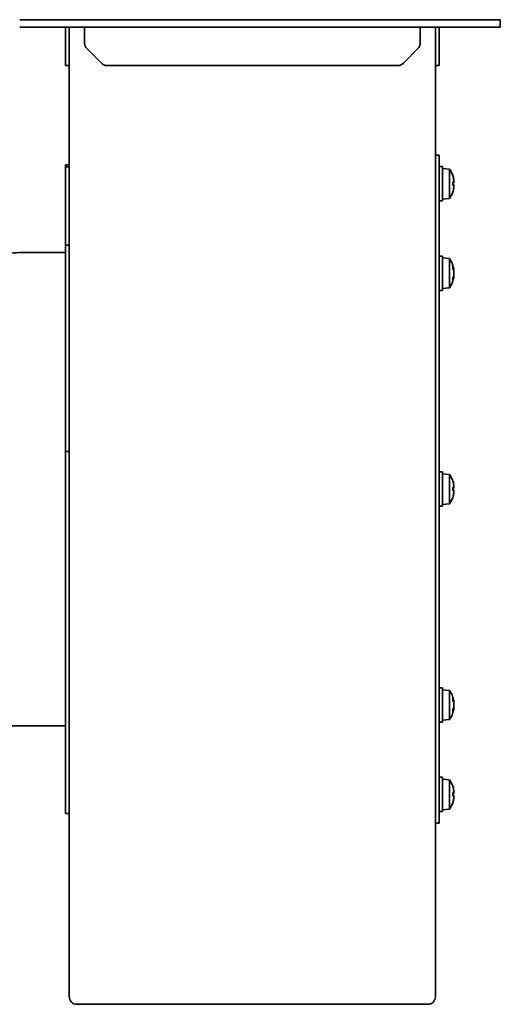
# Model space of a CAD drawing. Header units: millimetres. Extents: x 270 to 570, y 168 to 426.
# Tile 2 of 2: x 444 to 570, y 168 to 426. Entities that reach past the tile are written whole.
import ezdxf

# ---------------------------------------------------------------- set-up
doc = ezdxf.new("R2010")
doc.units = ezdxf.units.MM
doc.header["$LTSCALE"] = 2
doc.layers.add('Krawędzie widoczne(ISO)', color=7, linetype='Continuous', lineweight=35, true_color=0x262659)

msp = doc.modelspace()

# ---------------------------------------------------------------- linework, layer by layer
at = {"layer": 'Krawędzie widoczne(ISO)'}
for p, q in [((444.25, 426), (566.25, 426)), ((570.25, 426), (566.25, 426)), ((570.25, 426), (570.25, 424)), ((444.25, 424), (566.25, 424)), ((456.25, 422), (456.25, 424)), ((457.25, 424), (457.25, 313)), ((461.25, 424), (461.25, 422)), ((549.25, 422), (549.25, 424)), ((553.25, 313), (553.25, 424)), ((554.25, 424), (554.25, 422)), ((570.25, 424), (566.25, 424)), ((456.25, 422), (456.25, 419.83)), ((461.25, 422), (461.25, 419.83)), ((549.25, 419.83), (549.25, 422)), ((554.25, 422), (554.25, 419.83)), ((456.25, 418.41), (456.25, 419.83)), ((456.25, 418.41), (456.25, 414.59)), ((461.84, 418.41), (465.66, 414.59)), ((544.84, 414.59), (548.66, 418.41)), ((554.25, 419.83), (554.25, 418.41)), ((554.25, 418.41), (554.25, 414.59)), ((456.25, 414), (456.25, 414.59)), ((456.25, 414), (457.25, 414)), ((467.08, 414), (543.42, 414)), ((553.25, 414), (554.25, 414)), ((554.25, 414.59), (554.25, 414)), ((554.25, 390.5), (553.25, 390.5)), ((554.25, 215.5), (554.25, 390.5)), ((456.25, 388), (456.25, 387.43)), ((456.25, 388), (457.25, 388)), ((456.25, 387.43), (456.25, 371.55)), ((456.25, 387.43), (457.25, 387.43)), ((554.25, 387.5), (555.05, 387.5)), ((555.05, 387.5), (555.05, 378.5)), ((556.9, 386.84), (555.05, 387)), ((556.9, 386.84), (556.9, 379.16)), ((557.77, 385.12), (557.77, 385.14)), ((557.77, 382.53), (557.77, 383.47)), ((558.07, 383.3), (557.77, 383.28)), ((558.07, 382.7), (557.77, 382.72)), ((558.08, 383.71), (558.06, 383.71)), ((558.08, 382.29), (558.06, 382.29)), ((557.77, 380.86), (557.77, 380.88)), ((554.25, 378.5), (555.05, 378.5)), ((556.9, 379.16), (555.05, 379)), ((456.25, 366.88), (456.25, 371.55)), ((456.25, 366.37), (456.25, 366.88)), ((457.25, 366.88), (456.25, 366.88)), ((456.25, 366.37), (456.25, 359.65)), ((444.86, 365), (456.25, 365)), ((554.25, 364.07), (555.05, 364.07)), ((555.05, 364.07), (555.05, 355.07)), ((556.9, 363.41), (555.05, 363.57)), ((556.9, 363.41), (556.9, 355.73)), ((557.77, 360.73), (557.77, 361.38)), ((456.25, 358.11), (456.25, 359.65)), ((558.09, 360.41), (557.95, 360.4)), ((558.09, 358.73), (557.95, 358.74)), ((456.25, 343.01), (456.25, 358.11)), ((557.77, 357.76), (557.77, 358.41)), ((554.25, 355.07), (555.05, 355.07)), ((556.9, 355.73), (555.05, 355.57)), ((456.25, 343.01), (456.25, 312.82)), ((456.25, 312.82), (456.25, 218)), ((457.25, 312.82), (456.25, 312.82)), ((457.25, 170), (457.25, 313)), ((553.25, 313), (553.25, 170)), ((554.25, 307.5), (555.05, 307.5)), ((555.05, 307.5), (555.05, 298.5)), ((556.9, 306.84), (555.05, 307)), ((556.9, 306.84), (556.9, 299.16)), ((557.77, 305.12), (557.77, 305.14)), ((557.77, 302.53), (557.77, 303.47)), ((558.07, 303.3), (557.77, 303.28)), ((558.07, 302.7), (557.77, 302.72)), ((558.08, 303.71), (558.06, 303.71)), ((558.08, 302.29), (558.06, 302.29)), ((557.77, 300.86), (557.77, 300.88)), ((554.25, 298.5), (555.05, 298.5)), ((556.9, 299.16), (555.05, 299)), ((554.25, 250.93), (555.05, 250.93)), ((555.05, 250.93), (555.05, 241.93)), ((556.9, 250.27), (555.05, 250.43)), ((556.9, 250.27), (556.9, 242.59)), ((557.77, 247.59), (557.77, 248.24)), ((557.77, 244.62), (557.77, 245.27)), ((558.09, 247.27), (557.95, 247.26)), ((558.09, 245.59), (557.95, 245.6)), ((556.9, 242.59), (555.05, 242.43)), ((440.43, 241), (456.25, 241)), ((554.25, 241.93), (555.05, 241.93)), ((554.25, 227.5), (555.05, 227.5)), ((555.05, 227.5), (555.05, 218.5)), ((556.9, 226.84), (555.05, 227)), ((556.9, 226.84), (556.9, 219.16)), ((557.77, 225.12), (557.77, 225.14)), ((557.77, 222.53), (557.77, 223.47)), ((558.07, 223.3), (557.77, 223.28)), ((558.07, 222.7), (557.77, 222.72)), ((558.08, 223.71), (558.06, 223.71)), ((558.08, 222.29), (558.06, 222.29)), ((557.77, 220.86), (557.77, 220.88)), ((456.25, 218), (457.25, 218)), ((554.25, 218.5), (555.05, 218.5)), ((556.9, 219.16), (555.05, 219)), ((554.25, 215.5), (553.25, 215.5)), ((551.25, 168), (459.25, 168))]:
    msp.add_line(p, q, dxfattribs=at)
for centre, radius, start, end in [((463.25, 419.83), 2, 180, 225), ((547.25, 419.83), 2, 315, 0), ((467.08, 416), 2, 225, 270), ((543.42, 416), 2, 270, 315), ((551.65, 383), 6.5, 19.8815, 36.1956), ((557.57, 385.14), 0.206, 0, 19.8815), ((551.65, 383), 6.5, 323.8044, 340.1185), ((557.57, 380.86), 0.206, 340.1185, 0), ((551.65, 359.57), 6.5, 11.7549, 36.1956), ((551.65, 359.57), 6.5, 323.8044, 348.2451), ((551.65, 303), 6.5, 19.8815, 36.1956), ((557.57, 305.14), 0.206, 0, 19.8815), ((551.65, 303), 6.5, 323.8044, 340.1185), ((557.57, 300.86), 0.206, 340.1185, 0), ((551.65, 246.43), 6.5, 11.7549, 36.1956), ((551.65, 246.43), 6.5, 323.8044, 348.2451), ((551.65, 223), 6.5, 19.8815, 36.1956), ((557.57, 225.14), 0.206, 0, 19.8815), ((551.65, 223), 6.5, 323.8044, 340.1185), ((557.57, 220.86), 0.206, 340.1185, 0), ((459.25, 170), 2, 180, 270), ((551.25, 170), 2, 270, 0)]:
    msp.add_arc(centre, radius, start, end, dxfattribs=at)
for centre, major_axis, ratio, start_param, end_param in [((551.69, 383.08), (5.84, -2.82), 0.979749, 0.611822, 0.789969), ((557.57, 383.45), (0.206, 0.018), 0.179732, 6.267333, 6.614295), ((551.69, 382.56), (6.46, 0.57), 0.180266, 0.153405, 0.331552), ((551.69, 383.44), (6.46, -0.57), 0.180266, 5.951633, 6.12978), ((557.57, 382.55), (-0.206, 0.018), 0.179732, 2.810483, 3.157445), ((551.69, 382.92), (-5.84, -2.82), 0.979749, 2.351624, 2.529771), ((553.19, 380.95), (4.58, 3.44), 0.554863, 6.048844, 6.120382), ((553.19, 384.71), (-4.25, 3.83), 0.664926, 3.842345, 3.913882), ((553.19, 381.29), (4.25, 3.83), 0.664926, 5.510896, 5.582433), ((553.19, 385.05), (4.58, -3.44), 0.554863, 0.162804, 0.234341), ((558.41, 383.97), (-0.452, -0.225), 0.299538, 0.567435, 0.630241), ((558.41, 382.03), (0.452, -0.225), 0.299538, 2.511352, 2.574157), ((557.57, 361.37), (0.205, 0.029), 0.818505, 6.166284, 6.513246), ((551.69, 359.32), (6.41, 0.99), 0.820254, 0.043648, 0.221795), ((551.69, 359.94), (6.45, -0.69), 0.56532, 0.229435, 0.407582), ((551.69, 359.2), (6.45, 0.69), 0.56532, 5.875603, 6.05375), ((553.19, 359.33), (0.88, 5.66), 0.862521, 5.051866, 5.123403), ((553.19, 356.91), (4.95, 2.87), 0.077827, 6.005627, 6.077165), ((553.19, 362.22), (4.95, -2.87), 0.077827, 0.206021, 0.277558), ((553.19, 359.81), (-0.88, 5.66), 0.862521, 4.301375, 4.372912), ((551.69, 359.82), (6.41, -0.99), 0.820254, 6.06139, 6.239537), ((557.57, 357.77), (-0.205, 0.029), 0.818505, 2.911532, 3.258494), ((551.69, 303.08), (5.84, -2.82), 0.979749, 0.611822, 0.789969), ((557.57, 303.45), (0.206, 0.018), 0.179732, 6.267333, 6.614295), ((551.69, 302.56), (6.46, 0.57), 0.180266, 0.153405, 0.331552), ((551.69, 303.44), (6.46, -0.57), 0.180266, 5.951633, 6.12978), ((557.57, 302.55), (-0.206, 0.018), 0.179732, 2.810483, 3.157445), ((551.69, 302.92), (-5.84, -2.82), 0.979749, 2.351624, 2.529771), ((553.19, 300.95), (4.58, 3.44), 0.554863, 6.048844, 6.120382), ((553.19, 304.71), (-4.25, 3.83), 0.664926, 3.842345, 3.913882), ((553.19, 301.29), (4.25, 3.83), 0.664926, 5.510896, 5.582433), ((553.19, 305.05), (4.58, -3.44), 0.554863, 0.162804, 0.234341), ((558.41, 303.97), (-0.452, -0.225), 0.299538, 0.567435, 0.630241), ((558.41, 302.03), (0.452, -0.225), 0.299538, 2.511352, 2.574157), ((557.57, 248.23), (0.205, 0.029), 0.818505, 6.166284, 6.513246), ((551.69, 246.18), (6.41, 0.99), 0.820254, 0.043648, 0.221795), ((553.19, 246.19), (0.88, 5.66), 0.862521, 5.051866, 5.123403), ((551.69, 246.8), (6.45, -0.69), 0.56532, 0.229435, 0.407582), ((551.69, 246.06), (6.45, 0.69), 0.56532, 5.875603, 6.05375), ((551.69, 246.68), (6.41, -0.99), 0.820254, 6.06139, 6.239537), ((553.19, 243.78), (4.95, 2.87), 0.077827, 6.005627, 6.077165), ((553.19, 249.09), (4.95, -2.87), 0.077827, 0.206021, 0.277558), ((553.19, 246.67), (-0.88, 5.66), 0.862521, 4.301375, 4.372912), ((557.57, 244.63), (-0.205, 0.029), 0.818505, 2.911532, 3.258494), ((551.69, 223.08), (5.84, -2.82), 0.979749, 0.611822, 0.789969), ((557.57, 223.45), (0.206, 0.018), 0.179732, 6.267333, 6.614295), ((551.69, 222.56), (6.46, 0.57), 0.180266, 0.153405, 0.331552), ((551.69, 223.44), (6.46, -0.57), 0.180266, 5.951633, 6.12978), ((557.57, 222.55), (-0.206, 0.018), 0.179732, 2.810483, 3.157445), ((551.69, 222.92), (-5.84, -2.82), 0.979749, 2.351624, 2.529771), ((553.19, 220.95), (4.58, 3.44), 0.554863, 6.048844, 6.120382), ((553.19, 224.71), (-4.25, 3.83), 0.664926, 3.842345, 3.913882), ((553.19, 221.29), (4.25, 3.83), 0.664926, 5.510896, 5.582433), ((553.19, 225.05), (4.58, -3.44), 0.554863, 0.162804, 0.234341), ((558.41, 223.97), (-0.452, -0.225), 0.299538, 0.567435, 0.630241), ((558.41, 222.03), (0.452, -0.225), 0.299538, 2.511352, 2.574157)]:
    msp.add_ellipse(centre, major_axis=major_axis, ratio=ratio, start_param=start_param, end_param=end_param, dxfattribs=at)
for points, knots in [([(558.06, 384.06), (558.06, 384.02), (558.07, 383.98), (558.08, 383.9), (558.08, 383.87), (558.09, 383.81), (558.09, 383.78), (558.09, 383.74), (558.09, 383.72), (558.09, 383.71), (558.08, 383.71), (558.08, 383.71)], [-0.1800581, -0.1800581, -0.1800581, -0.1800581, -0.16889095, -0.16889095, -0.15772379, -0.15772379, -0.14676457, -0.14676457, -0.13580535, -0.13580535, -0.13009158, -0.13009158, -0.13009158, -0.13009158]), ([(558.08, 383.6), (558.08, 383.6), (558.08, 383.6), (558.09, 383.56), (558.09, 383.52), (558.09, 383.45), (558.09, 383.42), (558.09, 383.36), (558.08, 383.34), (558.08, 383.31), (558.07, 383.3), (558.06, 383.3), (558.06, 383.3), (558.06, 383.31)], [-0.15827539, -0.15827539, -0.15827539, -0.15827539, -0.15764996, -0.15764996, -0.14669212, -0.14669212, -0.13573428, -0.13573428, -0.12469501, -0.12469501, -0.11365575, -0.11365575, -0.10828626, -0.10828626, -0.10828626, -0.10828626]), ([(558.06, 382.69), (558.06, 382.7), (558.07, 382.7), (558.08, 382.68), (558.08, 382.66), (558.09, 382.62), (558.09, 382.59), (558.09, 382.53), (558.09, 382.49), (558.09, 382.44), (558.08, 382.42), (558.08, 382.4)], [-0.18005785, -0.18005785, -0.18005785, -0.18005785, -0.1688907, -0.1688907, -0.15772354, -0.15772354, -0.14676432, -0.14676432, -0.1358051, -0.1358051, -0.13009133, -0.13009133, -0.13009133, -0.13009133]), ([(558.08, 382.29), (558.08, 382.29), (558.08, 382.29), (558.09, 382.29), (558.09, 382.28), (558.09, 382.25), (558.09, 382.23), (558.09, 382.18), (558.08, 382.15), (558.08, 382.07), (558.07, 382.04), (558.06, 381.98), (558.06, 381.96), (558.06, 381.94)], [-0.15827557, -0.15827557, -0.15827557, -0.15827557, -0.15765014, -0.15765014, -0.1466923, -0.1466923, -0.13573446, -0.13573446, -0.12469519, -0.12469519, -0.11365593, -0.11365593, -0.10828644, -0.10828644, -0.10828644, -0.10828644]), ([(444.86, 365), (444.44, 365), (443.7, 364.96), (442.64, 364.87), (440.88, 364.73), (438.84, 364.57), (436.5, 364.57)], [0.398361, 0.398361, 0.398361, 0.398361, 1, 1, 1, 2, 2, 2, 2]), ([(558.08, 360.5), (558.08, 360.49), (558.08, 360.49), (558.09, 360.47), (558.09, 360.44), (558.09, 360.41), (558.09, 360.41), (558.09, 360.41), (558.08, 360.41), (558.08, 360.44), (558.07, 360.47), (558.06, 360.5), (558.06, 360.52), (558.06, 360.53)], [-0.15827539, -0.15827539, -0.15827539, -0.15827539, -0.15764996, -0.15764996, -0.14669212, -0.14669212, -0.13573428, -0.13573428, -0.12469501, -0.12469501, -0.11365575, -0.11365575, -0.10828626, -0.10828626, -0.10828626, -0.10828626]), ([(558.06, 360.1), (558.06, 360.08), (558.07, 360.05), (558.08, 359.98), (558.08, 359.94), (558.09, 359.87), (558.09, 359.83), (558.09, 359.76), (558.09, 359.72), (558.09, 359.67), (558.08, 359.66), (558.08, 359.64)], [-0.1800581, -0.1800581, -0.1800581, -0.1800581, -0.16889095, -0.16889095, -0.15772379, -0.15772379, -0.14676457, -0.14676457, -0.13580535, -0.13580535, -0.13009158, -0.13009158, -0.13009158, -0.13009158]), ([(558.08, 359.49), (558.08, 359.49), (558.08, 359.49), (558.09, 359.46), (558.09, 359.43), (558.09, 359.36), (558.09, 359.32), (558.09, 359.25), (558.08, 359.21), (558.08, 359.13), (558.07, 359.1), (558.06, 359.06), (558.06, 359.05), (558.06, 359.04)], [-0.15827539, -0.15827539, -0.15827539, -0.15827539, -0.15764996, -0.15764996, -0.14669212, -0.14669212, -0.13573428, -0.13573428, -0.12469501, -0.12469501, -0.11365575, -0.11365575, -0.10828626, -0.10828626, -0.10828626, -0.10828626]), ([(558.06, 358.61), (558.06, 358.63), (558.07, 358.66), (558.08, 358.7), (558.08, 358.72), (558.09, 358.73), (558.09, 358.73), (558.09, 358.71), (558.09, 358.7), (558.09, 358.67), (558.08, 358.65), (558.08, 358.64)], [-0.18005785, -0.18005785, -0.18005785, -0.18005785, -0.1688907, -0.1688907, -0.15772354, -0.15772354, -0.14676432, -0.14676432, -0.1358051, -0.1358051, -0.13009133, -0.13009133, -0.13009133, -0.13009133]), ([(558.06, 304.06), (558.06, 304.02), (558.07, 303.98), (558.08, 303.9), (558.08, 303.87), (558.09, 303.81), (558.09, 303.78), (558.09, 303.74), (558.09, 303.72), (558.09, 303.71), (558.08, 303.71), (558.08, 303.71)], [0, 0, 0, 0, 0.01116716, 0.01116716, 0.02233431, 0.02233431, 0.03329353, 0.03329353, 0.04425275, 0.04425275, 0.04996652, 0.04996652, 0.04996652, 0.04996652]), ([(558.08, 303.6), (558.08, 303.6), (558.08, 303.6), (558.09, 303.56), (558.09, 303.52), (558.09, 303.45), (558.09, 303.42), (558.09, 303.36), (558.08, 303.34), (558.08, 303.31), (558.07, 303.3), (558.06, 303.3), (558.06, 303.3), (558.06, 303.31)], [-0.15827539, -0.15827539, -0.15827539, -0.15827539, -0.15764996, -0.15764996, -0.14669212, -0.14669212, -0.13573428, -0.13573428, -0.12469501, -0.12469501, -0.11365575, -0.11365575, -0.10828626, -0.10828626, -0.10828626, -0.10828626]), ([(558.06, 302.69), (558.06, 302.7), (558.07, 302.7), (558.08, 302.68), (558.08, 302.66), (558.09, 302.62), (558.09, 302.59), (558.09, 302.53), (558.09, 302.49), (558.09, 302.44), (558.08, 302.42), (558.08, 302.4)], [-0.1800581, -0.1800581, -0.1800581, -0.1800581, -0.16889095, -0.16889095, -0.15772379, -0.15772379, -0.14676457, -0.14676457, -0.13580535, -0.13580535, -0.13009158, -0.13009158, -0.13009158, -0.13009158]), ([(558.08, 302.29), (558.08, 302.29), (558.08, 302.29), (558.09, 302.29), (558.09, 302.28), (558.09, 302.25), (558.09, 302.23), (558.09, 302.18), (558.08, 302.15), (558.08, 302.07), (558.07, 302.04), (558.06, 301.98), (558.06, 301.96), (558.06, 301.94)], [-0.15827539, -0.15827539, -0.15827539, -0.15827539, -0.15764996, -0.15764996, -0.14669212, -0.14669212, -0.13573428, -0.13573428, -0.12469501, -0.12469501, -0.11365575, -0.11365575, -0.10828626, -0.10828626, -0.10828626, -0.10828626]), ([(558.08, 247.36), (558.08, 247.36), (558.08, 247.36), (558.09, 247.33), (558.09, 247.31), (558.09, 247.28), (558.09, 247.27), (558.09, 247.27), (558.08, 247.28), (558.08, 247.31), (558.07, 247.33), (558.06, 247.37), (558.06, 247.38), (558.06, 247.39)], [-0.15827539, -0.15827539, -0.15827539, -0.15827539, -0.15764996, -0.15764996, -0.14669212, -0.14669212, -0.13573428, -0.13573428, -0.12469501, -0.12469501, -0.11365575, -0.11365575, -0.10828626, -0.10828626, -0.10828626, -0.10828626]), ([(558.06, 246.96), (558.06, 246.94), (558.07, 246.91), (558.08, 246.84), (558.08, 246.81), (558.09, 246.73), (558.09, 246.69), (558.09, 246.62), (558.09, 246.58), (558.09, 246.54), (558.08, 246.52), (558.08, 246.51)], [0, 0, 0, 0, 0.01116716, 0.01116716, 0.02233431, 0.02233431, 0.03329353, 0.03329353, 0.04425275, 0.04425275, 0.04996652, 0.04996652, 0.04996652, 0.04996652]), ([(558.08, 246.36), (558.08, 246.35), (558.08, 246.35), (558.09, 246.33), (558.09, 246.29), (558.09, 246.22), (558.09, 246.18), (558.09, 246.11), (558.08, 246.07), (558.08, 246), (558.07, 245.96), (558.06, 245.93), (558.06, 245.91), (558.06, 245.9)], [-0.15827539, -0.15827539, -0.15827539, -0.15827539, -0.15764996, -0.15764996, -0.14669212, -0.14669212, -0.13573428, -0.13573428, -0.12469501, -0.12469501, -0.11365575, -0.11365575, -0.10828626, -0.10828626, -0.10828626, -0.10828626]), ([(558.06, 245.47), (558.06, 245.5), (558.07, 245.53), (558.08, 245.57), (558.08, 245.58), (558.09, 245.59), (558.09, 245.59), (558.09, 245.58), (558.09, 245.56), (558.09, 245.53), (558.08, 245.52), (558.08, 245.5)], [-0.1800581, -0.1800581, -0.1800581, -0.1800581, -0.16889095, -0.16889095, -0.15772379, -0.15772379, -0.14676457, -0.14676457, -0.13580535, -0.13580535, -0.13009158, -0.13009158, -0.13009158, -0.13009158]), ([(558.06, 224.06), (558.06, 224.02), (558.07, 223.98), (558.08, 223.9), (558.08, 223.87), (558.09, 223.81), (558.09, 223.78), (558.09, 223.74), (558.09, 223.72), (558.09, 223.71), (558.08, 223.71), (558.08, 223.71)], [-0.1800581, -0.1800581, -0.1800581, -0.1800581, -0.16889095, -0.16889095, -0.15772379, -0.15772379, -0.14676457, -0.14676457, -0.13580535, -0.13580535, -0.13009158, -0.13009158, -0.13009158, -0.13009158]), ([(558.08, 223.6), (558.08, 223.6), (558.08, 223.6), (558.09, 223.56), (558.09, 223.52), (558.09, 223.45), (558.09, 223.42), (558.09, 223.36), (558.08, 223.34), (558.08, 223.31), (558.07, 223.3), (558.06, 223.3), (558.06, 223.3), (558.06, 223.31)], [-0.15827539, -0.15827539, -0.15827539, -0.15827539, -0.15764996, -0.15764996, -0.14669212, -0.14669212, -0.13573428, -0.13573428, -0.12469501, -0.12469501, -0.11365575, -0.11365575, -0.10828626, -0.10828626, -0.10828626, -0.10828626]), ([(558.06, 222.69), (558.06, 222.7), (558.07, 222.7), (558.08, 222.68), (558.08, 222.66), (558.09, 222.62), (558.09, 222.59), (558.09, 222.53), (558.09, 222.49), (558.09, 222.44), (558.08, 222.42), (558.08, 222.4)], [0, 0, 0, 0, 0.01116716, 0.01116716, 0.02233431, 0.02233431, 0.03329353, 0.03329353, 0.04425275, 0.04425275, 0.04996652, 0.04996652, 0.04996652, 0.04996652]), ([(558.08, 222.29), (558.08, 222.29), (558.08, 222.29), (558.09, 222.29), (558.09, 222.28), (558.09, 222.25), (558.09, 222.23), (558.09, 222.18), (558.08, 222.15), (558.08, 222.07), (558.07, 222.04), (558.06, 221.98), (558.06, 221.96), (558.06, 221.94)], [-0.15827539, -0.15827539, -0.15827539, -0.15827539, -0.15764996, -0.15764996, -0.14669212, -0.14669212, -0.13573428, -0.13573428, -0.12469501, -0.12469501, -0.11365575, -0.11365575, -0.10828626, -0.10828626, -0.10828626, -0.10828626])]:
    msp.add_open_spline(points, degree=3, knots=knots, dxfattribs=at)

doc.saveas('drawing.dxf')
